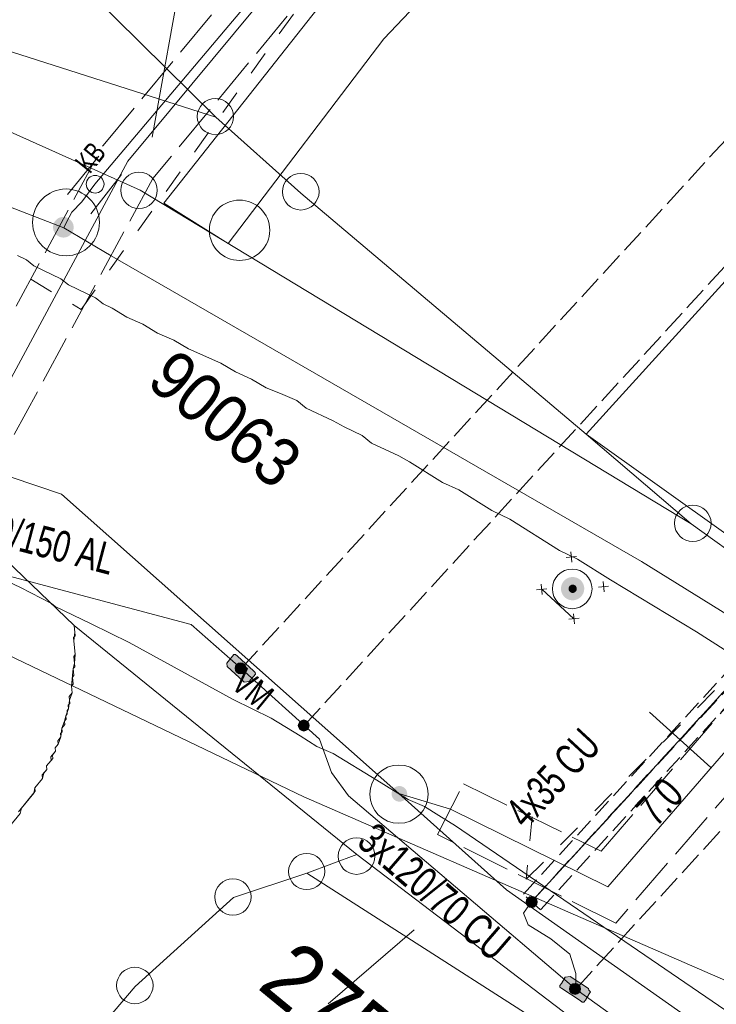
# Model space of a CAD drawing. Header units: metres. Extents: x -740 to 758, y -633 to 854.
# Tile 8 of 256: x -383 to -372, y -214 to -197. Entities that reach past the tile are written whole.
import ezdxf

# ---------------------------------------------------------------- set-up
doc = ezdxf.new("R2010")
doc.units = ezdxf.units.M
doc.header["$MEASUREMENT"] = 0
for name, pattern in [('333_125', [0.4576, 0.3328, -0.1248]), ('333_333', [0.6656, 0.3328, -0.3328]), ('416_125', [0.5408, 0.416, -0.1248]), ('416_416', [0.832, 0.416, -0.416]), ('832_208', [1.04, 0.832, -0.208])]:
    doc.linetypes.add(name, pattern=pattern)
for name, color, linetype in [('Gas.LOVION', 7, 'Continuous'), ('Grundkarte.LOVION', 7, 'Continuous'), ('Grundkarte_Text.LOVION', 7, 'Continuous'), ('Strom.LOVION', 7, 'Continuous'), ('StromBemass.LOVION', 7, 'Continuous'), ('Telko.LOVION', 7, 'Continuous'), ('Wasser.LOVION', 7, 'Continuous')]:
    doc.layers.add(name, color=color, linetype=linetype)
doc.styles.add('ERSTELLTER_STIL_1', font='arial.ttf')

msp = doc.modelspace()

# ---------------------------------------------------------------- hatches: boundary and pattern name
at = {"layer": 'Gas.LOVION', "linetype": 'Continuous', "lineweight": 13}
for points in [[(-382.601, -200.293), (-382.588, -200.275), (-382.578, -200.256), (-382.57, -200.235), (-382.564, -200.214), (-382.561, -200.192), (-382.562, -200.17), (-382.564, -200.148), (-382.57, -200.127), (-382.578, -200.106), (-382.589, -200.087), (-382.602, -200.069), (-382.617, -200.053), (-382.634, -200.039), (-382.653, -200.027), (-382.673, -200.018), (-382.694, -200.011), (-382.715, -200.007), (-382.737, -200.006), (-382.759, -200.007), (-382.781, -200.012), (-382.802, -200.018), (-382.822, -200.028), (-382.84, -200.04), (-382.857, -200.054), (-382.872, -200.07), (-382.885, -200.088), (-382.896, -200.107), (-382.904, -200.128), (-382.909, -200.149), (-382.912, -200.171), (-382.912, -200.193), (-382.909, -200.215), (-382.904, -200.236), (-382.895, -200.257), (-382.885, -200.276), (-382.872, -200.294), (-382.857, -200.31), (-382.84, -200.324), (-382.821, -200.336), (-382.801, -200.345), (-382.78, -200.352), (-382.758, -200.356), (-382.736, -200.357), (-382.714, -200.356), (-382.693, -200.351), (-382.672, -200.345), (-382.652, -200.335), (-382.633, -200.323), (-382.616, -200.309)], [(-382.599, -200.295), (-382.586, -200.278), (-382.575, -200.258), (-382.567, -200.238), (-382.562, -200.216), (-382.559, -200.195), (-382.559, -200.173), (-382.562, -200.151), (-382.567, -200.129), (-382.576, -200.109), (-382.586, -200.09), (-382.599, -200.072), (-382.614, -200.056), (-382.631, -200.042), (-382.65, -200.03), (-382.67, -200.021), (-382.691, -200.014), (-382.713, -200.01), (-382.735, -200.009), (-382.757, -200.01), (-382.778, -200.014), (-382.799, -200.021), (-382.819, -200.031), (-382.838, -200.043), (-382.855, -200.057), (-382.87, -200.073), (-382.882, -200.091), (-382.893, -200.11), (-382.901, -200.13), (-382.906, -200.152), (-382.909, -200.174), (-382.909, -200.196), (-382.906, -200.218), (-382.901, -200.239), (-382.892, -200.259), (-382.882, -200.279), (-382.869, -200.296), (-382.854, -200.312), (-382.837, -200.326), (-382.818, -200.338), (-382.798, -200.347), (-382.777, -200.354), (-382.755, -200.358), (-382.734, -200.359), (-382.712, -200.358), (-382.69, -200.354), (-382.669, -200.347), (-382.649, -200.337), (-382.631, -200.326), (-382.614, -200.312)]]:
    msp.add_hatch(color=7, dxfattribs=at).paths.add_polyline_path(points)
at = {"layer": 'Strom.LOVION', "linetype": 'Continuous', "lineweight": 18}
for points in [[(-373.844, -206.51), (-373.829, -206.489), (-373.817, -206.467), (-373.808, -206.444), (-373.802, -206.42), (-373.799, -206.395), (-373.799, -206.37), (-373.802, -206.345), (-373.808, -206.321), (-373.818, -206.298), (-373.83, -206.276), (-373.845, -206.255), (-373.862, -206.237), (-373.881, -206.221), (-373.902, -206.208), (-373.925, -206.197), (-373.949, -206.19), (-373.974, -206.185), (-373.999, -206.184), (-374.024, -206.185), (-374.048, -206.19), (-374.072, -206.198), (-374.095, -206.209), (-374.116, -206.222), (-374.135, -206.238), (-374.152, -206.256), (-374.167, -206.277), (-374.179, -206.299), (-374.188, -206.322), (-374.194, -206.346), (-374.197, -206.371), (-374.197, -206.396), (-374.194, -206.421), (-374.187, -206.445), (-374.178, -206.469), (-374.166, -206.491), (-374.151, -206.511), (-374.134, -206.529), (-374.115, -206.545), (-374.093, -206.558), (-374.071, -206.569), (-374.047, -206.577), (-374.022, -206.581), (-373.997, -206.583), (-373.972, -206.581), (-373.948, -206.576), (-373.924, -206.568), (-373.901, -206.558), (-373.88, -206.544), (-373.861, -206.528)], [(-373.844, -206.51), (-373.829, -206.489), (-373.817, -206.467), (-373.808, -206.444), (-373.802, -206.42), (-373.799, -206.395), (-373.799, -206.37), (-373.802, -206.345), (-373.808, -206.321), (-373.818, -206.298), (-373.83, -206.276), (-373.845, -206.255), (-373.862, -206.237), (-373.881, -206.221), (-373.902, -206.208), (-373.925, -206.197), (-373.949, -206.19), (-373.974, -206.185), (-373.999, -206.184), (-374.024, -206.185), (-374.048, -206.19), (-374.072, -206.198), (-374.095, -206.209), (-374.116, -206.222), (-374.135, -206.238), (-374.152, -206.256), (-374.167, -206.277), (-374.179, -206.299), (-374.188, -206.322), (-374.194, -206.346), (-374.197, -206.371), (-374.197, -206.396), (-374.194, -206.421), (-374.187, -206.445), (-374.178, -206.469), (-374.166, -206.491), (-374.151, -206.511), (-374.134, -206.529), (-374.115, -206.545), (-374.093, -206.558), (-374.071, -206.569), (-374.047, -206.577), (-374.022, -206.581), (-373.997, -206.583), (-373.972, -206.581), (-373.948, -206.576), (-373.924, -206.568), (-373.901, -206.558), (-373.88, -206.544), (-373.861, -206.528)], [(-373.942, -206.43), (-373.937, -206.423), (-373.933, -206.415), (-373.929, -206.407), (-373.927, -206.398), (-373.926, -206.39), (-373.926, -206.381), (-373.927, -206.372), (-373.93, -206.363), (-373.933, -206.355), (-373.937, -206.347), (-373.942, -206.34), (-373.949, -206.333), (-373.955, -206.328), (-373.963, -206.323), (-373.971, -206.319), (-373.98, -206.316), (-373.988, -206.315), (-373.997, -206.314), (-374.006, -206.315), (-374.015, -206.316), (-374.023, -206.319), (-374.032, -206.323), (-374.039, -206.328), (-374.046, -206.334), (-374.052, -206.34), (-374.057, -206.347), (-374.062, -206.355), (-374.065, -206.364), (-374.067, -206.372), (-374.068, -206.381), (-374.068, -206.39), (-374.067, -206.399), (-374.065, -206.407), (-374.061, -206.416), (-374.057, -206.424), (-374.052, -206.431), (-374.046, -206.437), (-374.039, -206.443), (-374.031, -206.448), (-374.023, -206.451), (-374.015, -206.454), (-374.006, -206.456), (-373.997, -206.456), (-373.988, -206.456), (-373.979, -206.454), (-373.971, -206.451), (-373.963, -206.447), (-373.955, -206.443), (-373.948, -206.437)], [(-373.942, -206.43), (-373.937, -206.423), (-373.933, -206.415), (-373.929, -206.407), (-373.927, -206.398), (-373.926, -206.39), (-373.926, -206.381), (-373.927, -206.372), (-373.93, -206.363), (-373.933, -206.355), (-373.937, -206.347), (-373.942, -206.34), (-373.949, -206.333), (-373.955, -206.328), (-373.963, -206.323), (-373.971, -206.319), (-373.98, -206.316), (-373.988, -206.315), (-373.997, -206.314), (-374.006, -206.315), (-374.015, -206.316), (-374.023, -206.319), (-374.032, -206.323), (-374.039, -206.328), (-374.046, -206.334), (-374.052, -206.34), (-374.057, -206.347), (-374.062, -206.355), (-374.065, -206.364), (-374.067, -206.372), (-374.068, -206.381), (-374.068, -206.39), (-374.067, -206.399), (-374.065, -206.407), (-374.061, -206.416), (-374.057, -206.424), (-374.052, -206.431), (-374.046, -206.437), (-374.039, -206.443), (-374.031, -206.448), (-374.023, -206.451), (-374.015, -206.454), (-374.006, -206.456), (-373.997, -206.456), (-373.988, -206.456), (-373.979, -206.454), (-373.971, -206.451), (-373.963, -206.447), (-373.955, -206.443), (-373.948, -206.437)]]:
    msp.add_hatch(color=150, dxfattribs=at).paths.add_polyline_path(points)
at = {"layer": 'Strom.LOVION', "linetype": 'Continuous', "lineweight": 13}
for points in [[(-379.474, -207.793), (-379.75, -207.539), (-379.782, -207.512), (-379.812, -207.515), (-379.93, -207.66), (-379.925, -207.718), (-379.649, -207.972), (-379.633, -207.985), (-379.545, -207.977), (-379.439, -207.848), (-379.442, -207.819)], [(-374.182, -213.246), (-373.867, -213.451), (-373.835, -213.478), (-373.805, -213.475), (-373.779, -213.443), (-373.716, -213.333), (-373.689, -213.301), (-373.721, -213.274), (-373.724, -213.245), (-374.04, -213.04), (-374.128, -213.048), (-374.191, -213.158), (-374.217, -213.19), (-374.215, -213.219)]]:
    msp.add_hatch(color=7, dxfattribs=at).paths.add_polyline_path(points)
at = {"layer": 'StromBemass.LOVION', "linetype": 'Continuous', "lineweight": 13}
for points in [[(-379.623, -207.81), (-379.616, -207.8), (-379.611, -207.79), (-379.606, -207.779), (-379.604, -207.767), (-379.602, -207.756), (-379.602, -207.744), (-379.604, -207.732), (-379.607, -207.721), (-379.611, -207.71), (-379.617, -207.699), (-379.624, -207.69), (-379.632, -207.681), (-379.641, -207.673), (-379.651, -207.667), (-379.662, -207.662), (-379.673, -207.659), (-379.685, -207.656), (-379.697, -207.656), (-379.708, -207.656), (-379.72, -207.659), (-379.731, -207.662), (-379.742, -207.667), (-379.752, -207.674), (-379.761, -207.681), (-379.769, -207.69), (-379.776, -207.7), (-379.782, -207.71), (-379.786, -207.721), (-379.789, -207.733), (-379.79, -207.744), (-379.79, -207.756), (-379.789, -207.768), (-379.786, -207.779), (-379.781, -207.79), (-379.776, -207.801), (-379.769, -207.81), (-379.761, -207.819), (-379.751, -207.826), (-379.741, -207.833), (-379.731, -207.838), (-379.719, -207.841), (-379.708, -207.844), (-379.696, -207.844), (-379.684, -207.843), (-379.672, -207.841), (-379.661, -207.837), (-379.651, -207.832), (-379.641, -207.826), (-379.631, -207.818)], [(-378.537, -208.791), (-378.53, -208.781), (-378.524, -208.771), (-378.52, -208.76), (-378.517, -208.748), (-378.516, -208.736), (-378.516, -208.725), (-378.517, -208.713), (-378.52, -208.701), (-378.525, -208.69), (-378.531, -208.68), (-378.538, -208.67), (-378.546, -208.662), (-378.555, -208.654), (-378.565, -208.648), (-378.576, -208.643), (-378.587, -208.639), (-378.599, -208.637), (-378.61, -208.636), (-378.622, -208.637), (-378.634, -208.639), (-378.645, -208.643), (-378.656, -208.648), (-378.666, -208.654), (-378.675, -208.662), (-378.683, -208.671), (-378.69, -208.68), (-378.696, -208.691), (-378.7, -208.702), (-378.703, -208.713), (-378.705, -208.725), (-378.705, -208.737), (-378.703, -208.749), (-378.7, -208.76), (-378.696, -208.771), (-378.69, -208.782), (-378.683, -208.791), (-378.675, -208.8), (-378.666, -208.807), (-378.655, -208.814), (-378.645, -208.819), (-378.633, -208.822), (-378.622, -208.825), (-378.61, -208.825), (-378.598, -208.825), (-378.586, -208.822), (-378.575, -208.819), (-378.564, -208.813), (-378.554, -208.807), (-378.545, -208.799)], [(-374.628, -211.82), (-374.621, -211.81), (-374.615, -211.799), (-374.611, -211.788), (-374.608, -211.777), (-374.606, -211.765), (-374.606, -211.753), (-374.608, -211.741), (-374.611, -211.73), (-374.615, -211.719), (-374.621, -211.708), (-374.628, -211.699), (-374.636, -211.69), (-374.645, -211.682), (-374.655, -211.676), (-374.666, -211.671), (-374.677, -211.667), (-374.689, -211.665), (-374.701, -211.665), (-374.713, -211.665), (-374.725, -211.668), (-374.736, -211.671), (-374.747, -211.676), (-374.757, -211.683), (-374.766, -211.69), (-374.774, -211.699), (-374.781, -211.709), (-374.787, -211.719), (-374.791, -211.73), (-374.794, -211.742), (-374.795, -211.754), (-374.795, -211.766), (-374.794, -211.777), (-374.791, -211.789), (-374.786, -211.8), (-374.781, -211.81), (-374.774, -211.82), (-374.765, -211.829), (-374.756, -211.836), (-374.746, -211.843), (-374.735, -211.848), (-374.724, -211.851), (-374.712, -211.853), (-374.7, -211.854), (-374.689, -211.853), (-374.677, -211.851), (-374.666, -211.847), (-374.655, -211.842), (-374.645, -211.836), (-374.636, -211.828)], [(-373.884, -213.31), (-373.877, -213.3), (-373.871, -213.29), (-373.867, -213.279), (-373.864, -213.267), (-373.862, -213.256), (-373.862, -213.244), (-373.864, -213.232), (-373.867, -213.22), (-373.871, -213.209), (-373.877, -213.199), (-373.884, -213.189), (-373.892, -213.181), (-373.901, -213.173), (-373.911, -213.167), (-373.922, -213.162), (-373.933, -213.158), (-373.945, -213.156), (-373.957, -213.155), (-373.969, -213.156), (-373.981, -213.158), (-373.992, -213.162), (-374.003, -213.167), (-374.013, -213.173), (-374.022, -213.181), (-374.03, -213.19), (-374.037, -213.199), (-374.043, -213.21), (-374.047, -213.221), (-374.05, -213.232), (-374.051, -213.244), (-374.051, -213.256), (-374.05, -213.268), (-374.047, -213.279), (-374.042, -213.291), (-374.037, -213.301), (-374.03, -213.311), (-374.021, -213.319), (-374.012, -213.327), (-374.002, -213.333), (-373.991, -213.338), (-373.98, -213.342), (-373.968, -213.344), (-373.956, -213.345), (-373.945, -213.344), (-373.933, -213.342), (-373.922, -213.338), (-373.911, -213.333), (-373.901, -213.326), (-373.892, -213.319)]]:
    msp.add_hatch(color=7, dxfattribs=at).paths.add_polyline_path(points)
at = {"layer": 'Wasser.LOVION', "linetype": 'Continuous', "lineweight": 13}
for points in [[(-376.868, -209.987), (-376.858, -209.973), (-376.85, -209.959), (-376.844, -209.943), (-376.84, -209.927), (-376.838, -209.911), (-376.838, -209.894), (-376.84, -209.877), (-376.844, -209.861), (-376.85, -209.846), (-376.858, -209.831), (-376.868, -209.817), (-376.88, -209.805), (-376.893, -209.795), (-376.907, -209.786), (-376.922, -209.779), (-376.938, -209.774), (-376.954, -209.771), (-376.971, -209.77), (-376.987, -209.771), (-377.004, -209.774), (-377.02, -209.779), (-377.035, -209.786), (-377.049, -209.795), (-377.062, -209.806), (-377.073, -209.818), (-377.083, -209.832), (-377.091, -209.846), (-377.097, -209.862), (-377.101, -209.878), (-377.103, -209.895), (-377.103, -209.911), (-377.101, -209.928), (-377.097, -209.944), (-377.091, -209.96), (-377.082, -209.974), (-377.073, -209.988), (-377.061, -210), (-377.048, -210.01), (-377.034, -210.019), (-377.019, -210.026), (-377.003, -210.032), (-376.987, -210.035), (-376.97, -210.036), (-376.953, -210.034), (-376.937, -210.031), (-376.921, -210.026), (-376.906, -210.019), (-376.892, -210.01), (-376.879, -209.999)], [(-376.866, -209.989), (-376.857, -209.976), (-376.849, -209.961), (-376.842, -209.946), (-376.838, -209.929), (-376.836, -209.913), (-376.836, -209.896), (-376.839, -209.88), (-376.843, -209.864), (-376.849, -209.848), (-376.857, -209.833), (-376.867, -209.82), (-376.878, -209.808), (-376.891, -209.797), (-376.905, -209.788), (-376.92, -209.781), (-376.936, -209.776), (-376.953, -209.773), (-376.969, -209.772), (-376.986, -209.773), (-377.002, -209.776), (-377.018, -209.782), (-377.033, -209.789), (-377.047, -209.798), (-377.06, -209.808), (-377.071, -209.821), (-377.081, -209.834), (-377.089, -209.849), (-377.095, -209.864), (-377.099, -209.88), (-377.101, -209.897), (-377.101, -209.914), (-377.099, -209.93), (-377.095, -209.946), (-377.089, -209.962), (-377.081, -209.976), (-377.071, -209.99), (-377.059, -210.002), (-377.047, -210.013), (-377.032, -210.021), (-377.017, -210.029), (-377.001, -210.034), (-376.985, -210.037), (-376.968, -210.038), (-376.952, -210.037), (-376.935, -210.033), (-376.92, -210.028), (-376.905, -210.021), (-376.89, -210.012), (-376.878, -210.001)]]:
    msp.add_hatch(color=7, dxfattribs=at).paths.add_polyline_path(points)

# ---------------------------------------------------------------- linework, layer by layer
at = {"layer": 'Gas.LOVION', "color": 5, "linetype": 'Continuous', "lineweight": 18}
for points in [[(-382.73, -200.19), (-382.68, -200.096), (-382.593, -199.925), (-382.418, -199.746), (-382.197, -199.443), (-374.025, -189.763)], [(-437.073, -190.311), (-426.788, -190.311), (-414.894, -191.498), (-402.973, -193.568), (-391.408, -196.827), (-382.73, -200.19), (-381.914, -200.672), (-372.815, -205.915), (-370.392, -207.422), (-358.486, -215.538), (-352.518, -220.201), (-346.387, -225.616), (-341.085, -230.728), (-332.608, -239.283), (-329.468, -242.834), (-323.923, -249.518), (-322.297, -251.339), (-319.784, -254.67), (-318.528, -256.778), (-312.004, -268.037), (-306.107, -281.041)]]:
    msp.add_lwpolyline(points, dxfattribs=at)
at = {"layer": 'Gas.LOVION', "color": 251, "linetype": 'Continuous', "lineweight": 13}
for points in [[(-382.125, -198.963), (-382.667, -199.622)], [(-381.74, -199.28), (-382.265, -199.952)]]:
    msp.add_lwpolyline(points, dxfattribs=at)
msp.add_circle((-382.19, -199.444), 0.152, dxfattribs=at)
at = {"layer": 'Gas.LOVION', "color": 7, "linetype": 'Continuous', "lineweight": 13}
msp.add_circle((-382.69, -200.099), 0.573, dxfattribs=at)
at = {"layer": 'Grundkarte.LOVION', "color": 253, "linetype": 'Continuous', "lineweight": 18}
for points in [[(-391.572, -195.454), (-394.775, -194.437), (-394.065, -193.835), (-388.756, -188.883), (-375.599, -176.543), (-369.85, -176.69), (-355.631, -181.861), (-348.93, -180.26), (-348.635, -184.487), (-338.363, -215.492), (-338.238, -215.864), (-353.542, -218.04), (-356.181, -216.141), (-364.715, -210.473), (-371.962, -205.27), (-381.418, -199.545), (-386.889, -197.094)], [(-379.91, -200.461), (-381.012, -199.771), (-378.276, -196.311), (-372.914, -190.703), (-372.04, -191.475), (-377.239, -196.949)]]:
    msp.add_lwpolyline(points, close=True, dxfattribs=at)
at = {"layer": 'Grundkarte.LOVION', "color": 8, "linetype": 'Continuous', "lineweight": 18}
for points in [[(-388.756, -188.883), (-375.599, -176.543), (-369.85, -176.69), (-355.631, -181.861), (-348.93, -180.26), (-348.635, -184.487), (-356.78, -185.225), (-360.233, -188.902), (-367.016, -196.304), (-373.768, -203.732), (-378.664, -199.6), (-380.122, -198.295), (-382.707, -195.74), (-386.377, -191.754)], [(-373.768, -203.732), (-367.016, -196.304), (-360.233, -188.902), (-356.78, -185.225), (-348.635, -184.487), (-338.363, -215.492), (-339.211, -215.279), (-345.322, -215.049), (-351.464, -214.202), (-357.505, -212.576), (-363.263, -210.212), (-368.811, -207.267)], [(-394.065, -193.835), (-388.756, -188.883), (-386.377, -191.754), (-382.707, -195.74), (-380.122, -198.295)], [(-394.775, -194.437), (-394.065, -193.835), (-380.122, -198.295), (-378.664, -199.6), (-373.768, -203.732), (-371.962, -205.27), (-381.418, -199.545), (-386.889, -197.094), (-391.572, -195.454)], [(-351.464, -214.202), (-345.322, -215.049), (-339.211, -215.279), (-338.363, -215.492), (-338.238, -215.864), (-353.542, -218.04), (-356.181, -216.141), (-364.715, -210.473), (-371.962, -205.27), (-373.768, -203.732), (-368.811, -207.267), (-363.263, -210.212), (-357.505, -212.576)], [(-378.558, -211.265), (-377.703, -210.945), (-372.402, -214.978), (-367.019, -218.648), (-372.946, -214.854)]]:
    msp.add_lwpolyline(points, close=True, dxfattribs=at)
for points in [[(-438.536, -189.11), (-433.727, -189.024), (-426.737, -189.168), (-419.74, -189.696), (-412.805, -190.495), (-406.88, -191.542), (-401.023, -192.801), (-394.775, -194.437), (-391.572, -195.454), (-386.889, -197.094), (-381.418, -199.545), (-371.962, -205.27), (-364.715, -210.473), (-356.181, -216.141), (-353.542, -218.04), (-348.778, -221.417), (-345.345, -224.184)], [(-346.04, -234.006), (-352.079, -228.774), (-355.542, -226.304), (-358.651, -224.126), (-367.019, -218.648), (-372.402, -214.978), (-377.703, -210.945), (-382.55, -207.015), (-388.389, -201.408), (-393.943, -195.39), (-394.775, -194.437), (-391.572, -195.454), (-386.889, -197.094), (-381.418, -199.545), (-371.962, -205.27), (-364.715, -210.473), (-356.181, -216.141), (-353.542, -218.04), (-348.778, -221.417), (-345.345, -224.184)], [(-370.388, -208.072), (-371.87, -207.123), (-373.346, -206.233), (-373.913, -205.875), (-374.223, -205.728), (-375.073, -205.19), (-375.383, -205.043), (-375.95, -204.685), (-376.228, -204.564), (-376.795, -204.206), (-376.982, -204.106), (-377.447, -203.885), (-377.608, -203.753), (-377.918, -203.606), (-378.105, -203.506), (-378.57, -203.286), (-378.731, -203.154), (-379.008, -203.033), (-379.254, -202.939), (-379.505, -202.786), (-379.783, -202.665), (-380.035, -202.513), (-380.59, -202.271), (-380.842, -202.119), (-381.119, -201.998), (-381.371, -201.845), (-381.649, -201.725), (-381.9, -201.572), (-382.055, -201.498), (-382.183, -201.393), (-382.648, -201.172), (-382.777, -201.067), (-383.242, -200.846), (-383.37, -200.74), (-383.525, -200.667)], [(-388.389, -201.408), (-382.55, -207.015), (-382.539, -207.132), (-382.554, -207.281), (-382.531, -207.515), (-382.546, -207.664), (-382.566, -207.755), (-382.596, -208.054), (-382.585, -208.171), (-382.632, -208.294), (-382.647, -208.443), (-382.694, -208.566), (-382.715, -208.656), (-382.762, -208.779), (-382.777, -208.928), (-382.824, -209.051), (-382.877, -209.115), (-382.871, -209.174), (-382.924, -209.238), (-382.918, -209.297), (-383.024, -209.425), (-383.018, -209.484), (-383.071, -209.548), (-383.091, -209.639), (-383.224, -209.8), (-383.244, -209.89), (-383.456, -210.147), (-383.476, -210.238), (-383.661, -210.463)], [(-358.969, -222.088), (-376.007, -210.454), (-376.291, -210.274), (-376.542, -210.122), (-376.82, -210.001), (-377.071, -209.848), (-377.355, -209.669), (-378.109, -209.211), (-378.387, -209.09), (-378.67, -208.911), (-379.173, -208.606), (-379.825, -208.285), (-381.605, -207.306), (-382.257, -206.986), (-382.877, -206.692), (-382.941, -206.639), (-383.471, -206.366), (-385.33, -205.484), (-385.956, -205.131), (-386.576, -204.837), (-388.556, -204.232), (-390.542, -203.569), (-392.554, -202.939)], [(-383.661, -210.463), (-383.476, -210.238), (-383.456, -210.147), (-383.244, -209.89), (-383.224, -209.8), (-383.091, -209.639), (-383.071, -209.548), (-383.018, -209.484), (-383.024, -209.425), (-382.918, -209.297), (-382.924, -209.238), (-382.871, -209.174), (-382.877, -209.115), (-382.824, -209.051), (-382.777, -208.928), (-382.762, -208.779), (-382.715, -208.656), (-382.694, -208.566), (-382.647, -208.443), (-382.632, -208.294), (-382.585, -208.171), (-382.596, -208.054), (-382.566, -207.755), (-382.546, -207.664), (-382.531, -207.515), (-382.554, -207.281), (-382.539, -207.132), (-382.55, -207.015), (-377.703, -210.945), (-378.558, -211.265), (-379.818, -211.683), (-381.501, -213.207), (-389.137, -222.171)], [(-372.946, -214.854), (-378.558, -211.265), (-377.703, -210.945), (-382.55, -207.015), (-382.533, -207.19), (-382.559, -207.222), (-382.531, -207.515), (-382.557, -207.547), (-382.54, -207.723), (-382.566, -207.755), (-382.555, -207.872), (-382.581, -207.904), (-382.57, -208.021), (-382.596, -208.054), (-382.585, -208.171), (-382.638, -208.235), (-382.626, -208.352), (-382.653, -208.384), (-382.647, -208.443), (-382.673, -208.475), (-382.668, -208.533), (-382.694, -208.566), (-382.688, -208.624), (-382.715, -208.656), (-382.709, -208.715), (-382.762, -208.779), (-382.756, -208.838), (-382.782, -208.87), (-382.777, -208.928), (-382.83, -208.993), (-382.824, -209.051), (-382.877, -209.115), (-382.871, -209.174), (-382.95, -209.27), (-382.944, -209.329), (-383.024, -209.425), (-383.018, -209.484), (-383.097, -209.58), (-383.091, -209.639), (-383.224, -209.8), (-383.218, -209.858), (-383.508, -210.212)], [(-389.137, -222.171), (-381.501, -213.207), (-379.818, -211.683), (-378.558, -211.265), (-372.946, -214.854)]]:
    msp.add_lwpolyline(points, dxfattribs=at)
at = {"layer": 'Grundkarte.LOVION', "color": 7, "linetype": 'Continuous', "lineweight": 13}
for points in [[(-381.211, -198.638), (-380.503, -194.697)], [(-376.719, -212.237), (-378.191, -213.505)]]:
    msp.add_lwpolyline(points, dxfattribs=at)
at = {"layer": 'Grundkarte.LOVION', "color": 253, "linetype": 'Continuous', "lineweight": 18}
for points in [[(-383.661, -210.463), (-383.476, -210.238), (-383.456, -210.147), (-383.244, -209.89), (-383.224, -209.8), (-383.091, -209.639), (-383.071, -209.548), (-383.018, -209.484), (-383.024, -209.425), (-382.918, -209.297), (-382.924, -209.238), (-382.871, -209.174), (-382.877, -209.115), (-382.824, -209.051), (-382.777, -208.928), (-382.762, -208.779), (-382.715, -208.656), (-382.694, -208.566), (-382.647, -208.443), (-382.632, -208.294), (-382.585, -208.171), (-382.596, -208.054), (-382.566, -207.755), (-382.546, -207.664), (-382.531, -207.515), (-382.554, -207.281), (-382.539, -207.132), (-382.55, -207.015), (-377.703, -210.945), (-378.558, -211.265), (-379.818, -211.683), (-381.501, -213.207), (-389.137, -222.171)], [(-389.137, -222.171), (-381.501, -213.207), (-379.818, -211.683), (-378.558, -211.265), (-372.946, -214.854)]]:
    msp.add_lwpolyline(points, dxfattribs=at)
at = {"layer": 'Grundkarte.LOVION', "color": 9, "linetype": 'Continuous', "lineweight": 18}
for centre, radius in [((-380.127, -198.283), 0.311), ((-381.439, -199.549), 0.312), ((-378.662, -199.573), 0.314), ((-371.936, -205.262), 0.313), ((-377.705, -210.971), 0.314), ((-378.561, -211.237), 0.31), ((-379.827, -211.673), 0.312), ((-381.509, -213.192), 0.313)]:
    msp.add_circle(centre, radius, dxfattribs=at)
at = {"layer": 'Grundkarte.LOVION', "color": 7, "linetype": 'Continuous', "lineweight": 13}
msp.add_circle((-379.713, -200.234), 0.518, dxfattribs=at)
at = {"layer": 'Strom.LOVION', "color": 150, "linetype": 'Continuous', "lineweight": 18}
msp.add_lwpolyline([(-364.503, -220.043), (-373.945, -213.252), (-377.846, -209.939), (-378.136, -209.539), (-378.34, -208.967), (-379.685, -207.754), (-380.542, -206.996), (-387.172, -205.235), (-388.613, -204.859), (-392.375, -203.409), (-423.626, -196.652)], dxfattribs=at)
at = {"layer": 'Strom.LOVION', "color": 250, "linetype": 'Continuous', "lineweight": 18}
for points in [[(-374.028, -205.753), (-374.011, -205.929)], [(-374.108, -205.849), (-373.932, -205.832)], [(-373.476, -206.26), (-373.459, -206.436)], [(-374.615, -206.401), (-374.439, -206.384)], [(-374.536, -206.305), (-374.519, -206.481)], [(-373.555, -206.357), (-373.38, -206.34)], [(-374.063, -206.909), (-373.887, -206.892)], [(-373.984, -206.813), (-373.967, -206.988)]]:
    msp.add_lwpolyline(points, dxfattribs=at)
at = {"layer": 'Strom.LOVION', "color": 7, "linetype": 'Continuous', "lineweight": 13}
for points in [[(-374.527, -206.393), (-373.975, -206.9)], [(-371.628, -209.449), (-372.681, -208.503)]]:
    msp.add_lwpolyline(points, dxfattribs=at)
at = {"layer": 'Strom.LOVION', "color": 5, "linetype": 'Continuous', "lineweight": 18}
msp.add_lwpolyline([(-373.945, -213.252), (-373.942, -212.986), (-374.048, -212.656), (-374.369, -212.392), (-374.762, -212.15), (-374.841, -211.95), (-374.712, -211.76), (-369.985, -206.599)], dxfattribs=at)
at = {"layer": 'Strom.LOVION', "color": 7, "linetype": '333_125', "lineweight": 13}
msp.add_lwpolyline([(-374.551, -211.893), (-374.843, -211.626), (-370.598, -206.984), (-370.306, -207.251)], close=True, dxfattribs=at)
at = {"layer": 'Strom.LOVION', "color": 9, "linetype": '333_333', "lineweight": 18}
msp.add_lwpolyline([(-370.466, -207.119), (-374.712, -211.76)], dxfattribs=at)
at = {"layer": 'Strom.LOVION', "color": 7, "linetype": 'Continuous', "lineweight": 13}
for points in [[(-379.474, -207.793), (-379.442, -207.819), (-379.439, -207.848), (-379.545, -207.977), (-379.633, -207.985), (-379.649, -207.972), (-379.925, -207.718), (-379.93, -207.66), (-379.812, -207.515), (-379.782, -207.512), (-379.75, -207.539)], [(-374.182, -213.246), (-374.215, -213.219), (-374.217, -213.19), (-374.191, -213.158), (-374.128, -213.048), (-374.04, -213.04), (-373.724, -213.245), (-373.721, -213.274), (-373.689, -213.301), (-373.716, -213.333), (-373.779, -213.443), (-373.805, -213.475), (-373.835, -213.478), (-373.867, -213.451)]]:
    msp.add_lwpolyline(points, close=True, dxfattribs=at)
msp.add_circle((-374.005, -206.387), 0.34, dxfattribs=at)
at = {"layer": 'StromBemass.LOVION', "color": 7, "linetype": '416_125', "lineweight": 13}
for points in [[(-379.685, -207.754), (-368.188, -195.207)], [(-378.613, -208.743), (-367.116, -196.195)], [(-373.945, -213.252), (-362.343, -200.576)], [(-370.424, -207.1), (-374.712, -211.76)]]:
    msp.add_lwpolyline(points, dxfattribs=at)
at = {"layer": 'StromBemass.LOVION', "color": 7, "linetype": 'Continuous', "lineweight": 13}
for centre, radius in [((-379.696, -207.75), 0.0943), ((-378.61, -208.731), 0.0946), ((-374.701, -211.759), 0.0948), ((-373.957, -213.25), 0.0948)]:
    msp.add_circle(centre, radius, dxfattribs=at)
at = {"layer": 'Telko.LOVION', "color": 1, "linetype": 'Continuous', "lineweight": 18}
msp.add_lwpolyline([(-272.017, -137.421), (-318.169, -206.188), (-318.486, -206.574), (-318.986, -206.755), (-339.508, -221.766), (-340.587, -222.818), (-341.586, -223.935), (-343.042, -225.215), (-343.63, -225.701), (-344.275, -225.306), (-346.749, -224.189), (-359.461, -218.56), (-368.58, -214.323), (-378.612, -209.955), (-387.807, -205.548), (-390.892, -204.224), (-396.203, -202.497), (-401.549, -200.877), (-405.34, -200.184), (-412.684, -198.833), (-416.039, -198.526), (-422.779, -197.914), (-428.171, -197.628)], dxfattribs=at)
at = {"layer": 'Wasser.LOVION', "color": 7, "linetype": '832_208', "lineweight": 13}
for points in [[(-374.36, -189.515), (-373.588, -190.149), (-381.201, -199.346), (-383.642, -203.855), (-384.532, -203.366), (-382.055, -198.779)], [(-363.591, -199.442), (-362.833, -200.092), (-373.258, -212.121), (-376.318, -210.602), (-375.871, -209.731), (-373.511, -210.889)]]:
    msp.add_lwpolyline(points, close=True, dxfattribs=at)
at = {"layer": 'Wasser.LOVION', "color": 150, "linetype": 'Continuous', "lineweight": 18}
for points in [[(-384.498, -204.176), (-384.448, -204.082), (-384.081, -203.603), (-381.629, -199.048), (-373.974, -189.832)], [(-432.542, -194.036), (-423.01, -194.035), (-417.761, -194.364), (-408.715, -196.199), (-402.374, -197.722), (-395.946, -199.99), (-390.218, -202.193), (-389.449, -202.502), (-387.661, -203.11), (-386.15, -203.598), (-384.498, -204.176), (-382.77, -204.76), (-376.978, -209.898), (-375.131, -211.55), (-361.484, -221.152), (-350.648, -229.195), (-349.817, -229.69), (-347.545, -231.611), (-344.059, -234.315)], [(-376.978, -209.898), (-376.094, -210.167), (-373.393, -211.498), (-363.206, -199.759)]]:
    msp.add_lwpolyline(points, dxfattribs=at)
at = {"layer": 'Wasser.LOVION', "color": 252, "linetype": '416_416', "lineweight": 18}
for points in [[(-383.294, -201.073), (-382.43, -201.594), (-373.974, -189.832)], [(-374.693, -210.296), (-374.794, -211.37), (-363.206, -199.759)]]:
    msp.add_lwpolyline(points, dxfattribs=at)
at = {"layer": 'Wasser.LOVION', "color": 7, "linetype": 'Continuous', "lineweight": 13}
msp.add_circle((-376.978, -209.909), 0.5, dxfattribs=at)

# ---------------------------------------------------------------- texts
at = {"layer": 'Gas.LOVION', "color": 5, "linetype": 'Continuous', "lineweight": 18, "insert": (-382.282, -199.28), "char_height": 0.35571, "attachment_point": 7, "rotation": 51.239, "style": 'ERSTELLTER_STIL_1'}
msp.add_mtext('{\\A1;\\W0.71557x;KB}', dxfattribs=at)
at = {"layer": 'Grundkarte_Text.LOVION', "color": 7, "linetype": 'Continuous', "lineweight": 13, "attachment_point": 7, "rotation": 320.5841, "style": 'ERSTELLTER_STIL_1'}
for s, insert, char_height in [('{\\A1;\\W0.89449x;90063}', (-381.342, -202.883), 0.83074), ('{\\A1;\\W0.89448x;275}', (-379.441, -213.237), 1.12433)]:
    msp.add_mtext(s, dxfattribs=dict(at, insert=insert, char_height=char_height))
at = {"layer": 'Strom.LOVION', "color": 150, "linetype": 'Continuous', "lineweight": 18, "char_height": 0.53356, "attachment_point": 7, "style": 'ERSTELLTER_STIL_1'}
for s, insert, rotation in [('{\\A1;\\W0.69468x;3x150/150 AL }', (-385.033, -205.342), 345.2448), ('{\\A1;\\W0.71556x;3x120/70 CU}', (-377.727, -210.775), 319.2452)]:
    msp.add_mtext(s, dxfattribs=dict(at, insert=insert, rotation=rotation))
at = {"layer": 'Strom.LOVION', "color": 7, "linetype": 'Continuous', "lineweight": 13, "insert": (-379.883, -208.067), "char_height": 0.4446, "attachment_point": 7, "rotation": 320.5834, "style": 'ERSTELLTER_STIL_1'}
msp.add_mtext('{\\A1;\\W0.71564x;VM}', dxfattribs=at)
at = {"layer": 'Strom.LOVION', "color": 5, "linetype": 'Continuous', "lineweight": 18, "insert": (-374.793, -210.529), "char_height": 0.53354, "attachment_point": 7, "rotation": 47.2416, "style": 'ERSTELLTER_STIL_1'}
msp.add_mtext('{\\A1;\\W0.66788x;4x35 CU }', dxfattribs=at)
at = {"layer": 'StromBemass.LOVION', "color": 7, "linetype": 'Continuous', "lineweight": 13, "insert": (-372.557, -210.494), "char_height": 0.53356, "attachment_point": 7, "rotation": 47.2395, "style": 'ERSTELLTER_STIL_1'}
msp.add_mtext('{\\A1;\\W0.71557x;7.0}', dxfattribs=at)

doc.saveas('drawing.dxf')
